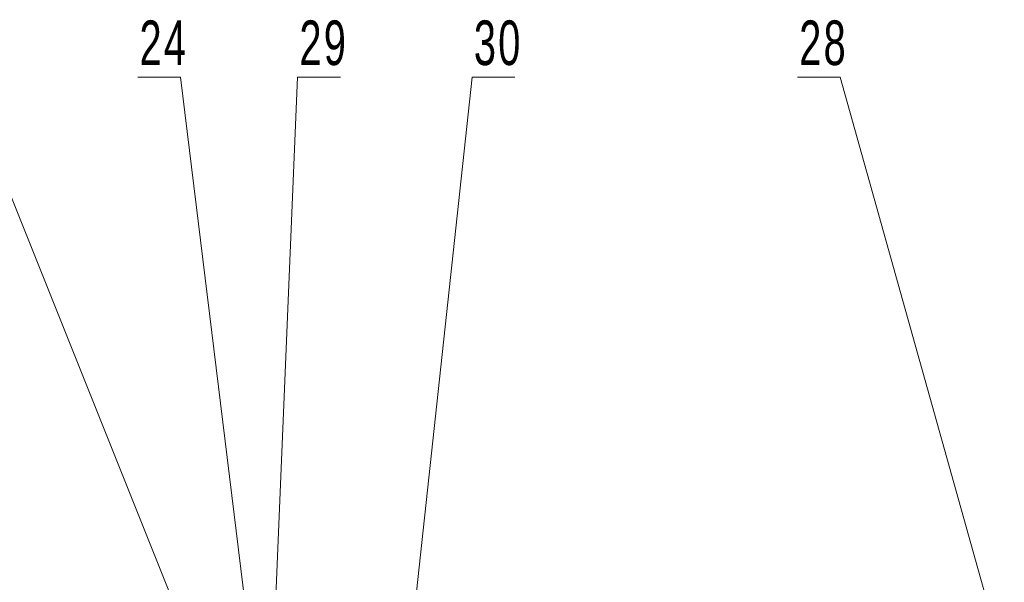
# Model space of a CAD drawing. Header units: millimetres. Extents: x 2945 to 26725, y -1089 to 16127.
# Tile 60 of 150: x 9900 to 11444, y 7921 to 8804. Entities that reach past the tile are written whole.
import ezdxf

# ---------------------------------------------------------------- set-up
doc = ezdxf.new("R2010")
doc.units = ezdxf.units.MM
doc.layers.add('注释', color=2, linetype='Continuous', lineweight=18)
doc.styles.add('SLDTEXTSTYLE1', font='txt', dxfattribs={"width": 0.667})

# ---------------------------------------------------------------- blocks, each defined once
blk = doc.blocks.new('SW_NOTE_0_33')
at = {"layer": '注释', "color": 0}
for p, q in [((-67.1, 0), (0, 0)), ((0, 0), (-67.1, 0)), ((-67.1, 0), (0, 0)), ((0, 0), (-67.1, 0)), ((-67.1, 0), (0, 0)), ((0, 0), (-67.1, 0))]:
    blk.add_line(p, q, dxfattribs=at)
at = {"layer": '注释', "color": 0, "insert": (-64.3, 89.1), "char_height": 70, "width": 124.488, "attachment_point": 1, "style": 'SLDTEXTSTYLE1'}
blk.add_mtext('\\T1.1;24', dxfattribs=at)
blk = doc.blocks.new('SW_NOTE_0_34')
at = {"layer": '注释', "color": 0}
for p, q in [((0, 0), (67.1, 0)), ((67.1, 0), (0, 0)), ((0, 0), (67.1, 0)), ((67.1, 0), (0, 0)), ((0, 0), (67.1, 0)), ((67.1, 0), (0, 0))]:
    blk.add_line(p, q, dxfattribs=at)
at = {"layer": '注释', "color": 0, "insert": (2.9, 89.1), "char_height": 70, "width": 120.803, "attachment_point": 1, "style": 'SLDTEXTSTYLE1'}
blk.add_mtext('\\T1.1;29', dxfattribs=at)
blk = doc.blocks.new('SW_NOTE_0_35')
at = {"layer": '注释', "color": 0}
for p, q in [((0, 0), (67.1, 0)), ((67.1, 0), (0, 0)), ((0, 0), (67.1, 0)), ((67.1, 0), (0, 0)), ((0, 0), (67.1, 0)), ((67.1, 0), (0, 0))]:
    blk.add_line(p, q, dxfattribs=at)
at = {"layer": '注释', "color": 0, "insert": (2.8, 89.1), "char_height": 70, "width": 120.416, "attachment_point": 1, "style": 'SLDTEXTSTYLE1'}
blk.add_mtext('\\T1.1;30', dxfattribs=at)
blk = doc.blocks.new('SW_NOTE_0_36')
at = {"layer": '注释', "color": 0}
for p, q in [((-67.1, 0), (0, 0)), ((0, 0), (-67.1, 0)), ((-67.1, 0), (0, 0)), ((0, 0), (-67.1, 0)), ((-67.1, 0), (0, 0)), ((0, 0), (-67.1, 0))]:
    blk.add_line(p, q, dxfattribs=at)
at = {"layer": '注释', "color": 0, "insert": (-64.2, 89.1), "char_height": 70, "width": 120.803, "attachment_point": 1, "style": 'SLDTEXTSTYLE1'}
blk.add_mtext('\\T1.1;28', dxfattribs=at)
blk = doc.blocks.new('*X119')
at = {"layer": '注释', "linetype": 'Continuous'}
h = blk.add_hatch(color=0, dxfattribs=at)
edge = h.paths.add_edge_path(flags=0)
edge.add_arc((392.3, -980.5), 10.2, 0, 360)
at = {"layer": '注释', "color": 0, "linetype": 'Continuous'}
blk.add_line((392.3, -980.5), (0, 0), dxfattribs=at)
blk = doc.blocks.new('*X120')
at = {"layer": '注释', "linetype": 'Continuous'}
h = blk.add_hatch(color=0, dxfattribs=at)
edge = h.paths.add_edge_path(flags=0)
edge.add_arc((112.7, -919), 10.2, 0, 360)
at = {"layer": '注释', "color": 0, "linetype": 'Continuous'}
blk.add_line((112.7, -919), (0, 0), dxfattribs=at)
blk = doc.blocks.new('*X121')
at = {"layer": '注释', "linetype": 'Continuous'}
h = blk.add_hatch(color=0, dxfattribs=at)
edge = h.paths.add_edge_path(flags=0)
edge.add_arc((-40.5, -973.3), 10.2, 0, 360)
at = {"layer": '注释', "color": 0, "linetype": 'Continuous'}
blk.add_line((-40.5, -973.3), (0, 0), dxfattribs=at)
blk = doc.blocks.new('*X122')
at = {"layer": '注释', "linetype": 'Continuous'}
h = blk.add_hatch(color=0, dxfattribs=at)
edge = h.paths.add_edge_path(flags=0)
edge.add_arc((-103, -953.4), 10.2, 0, 360)
at = {"layer": '注释', "color": 0, "linetype": 'Continuous'}
blk.add_line((-103, -953.4), (0, 0), dxfattribs=at)
blk = doc.blocks.new('*X123')
at = {"layer": '注释', "linetype": 'Continuous'}
h = blk.add_hatch(color=0, dxfattribs=at)
edge = h.paths.add_edge_path(flags=0)
edge.add_arc((372.4, -1327.5), 10.2, 0, 360)
at = {"layer": '注释', "color": 0, "linetype": 'Continuous'}
blk.add_line((372.4, -1327.5), (0, 0), dxfattribs=at)

msp = doc.modelspace()

# ---------------------------------------------------------------- block references
at = {"layer": '注释'}
for name, p in [('SW_NOTE_0_33', (10152.425, 8713.51)), ('SW_NOTE_0_34', (10336.009, 8713.51)), ('SW_NOTE_0_35', (10609.619, 8713.51)), ('SW_NOTE_0_36', (11186.847, 8713.51)), ('*X119', (9811.737, 8713.51)), ('*X120', (10152.425, 8713.51)), ('*X121', (10336.009, 8713.51)), ('*X122', (10609.619, 8713.51)), ('*X123', (11186.847, 8713.51))]:
    msp.add_blockref(name, p, dxfattribs=at)

doc.saveas('drawing.dxf')
